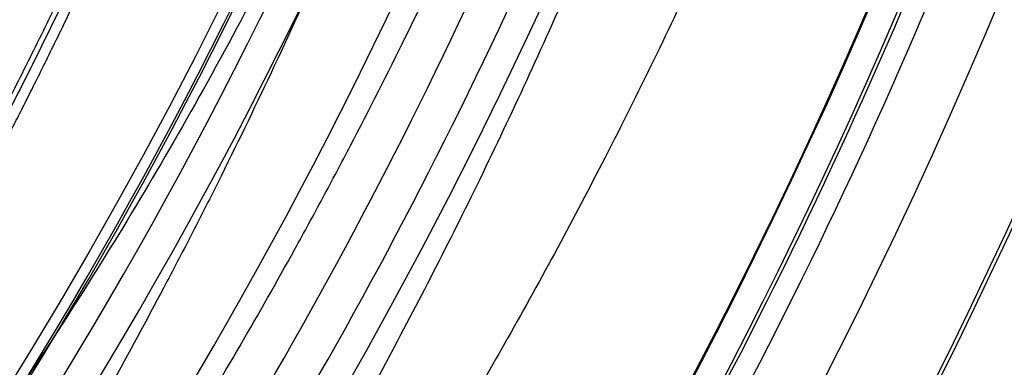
# Model space of a CAD drawing. Header units: millimetres. Extents: x 0 to 297, y 0 to 210.
# Tile 88 of 256: x 147.159 to 147.2409, y 92.8375 to 92.8664. Entities that reach past the tile are written whole.
import ezdxf

# ---------------------------------------------------------------- set-up
doc = ezdxf.new("R2010")
doc.units = ezdxf.units.MM
doc.header["$LTSCALE"] = 16.335
doc.layers.get('0').update_dxf_attribs({"linetype": 'CONTINUOUS'})
for name, color, linetype in [('01_GLOBAL', 7, 'CONTINUOUS'), ('INTFCLR_1', 7, 'CONTINUOUS'), ('INTFCLR_144815', 7, 'CONTINUOUS')]:
    doc.layers.add(name, color=color, linetype=linetype)

msp = doc.modelspace()

# ---------------------------------------------------------------- linework, layer by layer
at = {"color": 7, "linetype": 'Continuous'}
msp.add_circle((147.7028034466, 92.1254639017), 2.28, dxfattribs=at)
at = {"color": 9, "linetype": 'Continuous'}
msp.add_arc((147.7028034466, 92.1254639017), 2.2507792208, 92.9674534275, 177.0325465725, dxfattribs=at)
at = {"layer": '01_GLOBAL', "color": 7, "linetype": 'Continuous'}
msp.add_circle((147.7028034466, 92.1254639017), 2.31, dxfattribs=at)
at = {"layer": 'INTFCLR_1', "color": 6, "linetype": 'Continuous'}
for radius in [0.3620710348, 0.3440948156]:
    msp.add_arc((146.8326356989, 93.03763164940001), radius, 270, 90.00000002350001, dxfattribs=at)
for points, knots in [([(147.0687421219, 93.29563164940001), (147.0680098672, 93.29563164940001), (147.0693330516, 93.2931111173), (147.0704693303, 93.29172068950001), (147.0723263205, 93.28928078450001), (147.0746177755, 93.2865210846), (147.0775470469, 93.28299903), (147.080971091, 93.27890891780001), (147.0846437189, 93.27446035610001), (147.0882701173, 93.26998999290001), (147.0916458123, 93.2657319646), (147.0947448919, 93.2617356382), (147.0975630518, 93.2580185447), (147.100110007, 93.25458663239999), (147.1024035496, 93.25143207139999), (147.1044661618, 93.24854131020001), (147.1063189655, 93.24589767), (147.1079764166, 93.2434940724), (147.109457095, 93.2413147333), (147.1107791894, 93.2393416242), (147.1119635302, 93.23755181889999), (147.1130167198, 93.235942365), (147.1139517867, 93.2344985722), (147.1147816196, 93.2332054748), (147.1157213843, 93.2317287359), (147.1167390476, 93.23011252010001), (147.1179255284, 93.2282043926), (147.1189332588, 93.2265622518), (147.1198501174, 93.2250516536), (147.1206424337, 93.2237350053), (147.1215180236, 93.2222660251), (147.1224842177, 93.22062728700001), (147.1235503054, 93.2187965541), (147.1247223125, 93.21675634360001), (147.1260120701, 93.2144766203), (147.1274302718, 93.21192636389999), (147.1289898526, 93.20906621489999), (147.1307073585, 93.2058462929), (147.1325944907, 93.2022184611), (147.1346618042, 93.1981270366), (147.1369222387, 93.1935038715), (147.1393944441, 93.1882537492), (147.1420944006, 93.1822619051), (147.1450364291, 93.1753818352), (147.1482313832, 93.1674373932), (147.1516877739, 93.1581768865), (147.1553587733, 93.14738762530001), (147.1590017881, 93.1353669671), (147.1623609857, 93.1226214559), (147.1652568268, 93.10972884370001), (147.1676651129, 93.0968010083), (147.1695853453, 93.0838891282), (147.1710275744, 93.0709911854), (147.1719965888, 93.05813761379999), (147.1725011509, 93.0453158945), (147.1725469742, 93.0325462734), (147.1721391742, 93.0198169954), (147.171280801, 93.0071297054), (147.1699742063, 92.99449457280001), (147.1682169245, 92.9818861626), (147.1660086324, 92.9693213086), (147.1633383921, 92.9567727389), (147.1602041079, 92.94425636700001), (147.1566465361, 92.9319458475), (147.1528751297, 92.9204393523), (147.1491593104, 92.9102243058), (147.1457087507, 92.9015000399), (147.1425365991, 92.8940034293), (147.1396288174, 92.8875126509), (147.136972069, 92.8818585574), (147.1345472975, 92.8769025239), (147.1323371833, 92.8725413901), (147.130325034, 92.8686912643), (147.1284994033, 92.8652891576), (147.1268466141, 92.8622800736), (147.1253496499, 92.85960988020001), (147.1239936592, 92.85723391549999), (147.1227647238, 92.8551144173), (147.1216541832, 92.85322630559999), (147.1206539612, 92.8515468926), (147.1197533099, 92.8500510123), (147.1189386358, 92.8487109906), (147.1179864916, 92.8471584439), (147.1170567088, 92.8456599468), (147.1160957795, 92.84412860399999), (147.1152647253, 92.8428151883), (147.1143298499, 92.84135168), (147.1132770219, 92.8397205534), (147.1120898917, 92.837902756), (147.1107550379, 92.8358842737), (147.109257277, 92.8336513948), (147.107577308, 92.8311858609), (147.1056960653, 92.8284703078), (147.1035922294, 92.82548916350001), (147.1012492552, 92.8222342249), (147.0986446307, 92.81869165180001), (147.095755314, 92.8148491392), (147.0925736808, 92.81071697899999), (147.0890986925, 92.8063077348), (147.0853575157, 92.80167437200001), (147.0815402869, 92.7970384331), (147.0779667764, 92.7927652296), (147.0748968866, 92.789078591), (147.0724998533, 92.7861981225), (147.070552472, 92.7836530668), (147.0693788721, 92.7822194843), (147.0679949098, 92.7796316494), (147.0687421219, 92.7796316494)], [0, 0, 0, 0, 0.003860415, 0.007501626, 0.0124785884, 0.0188917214, 0.0268498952, 0.0364677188, 0.0470694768, 0.0572444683, 0.0668187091, 0.0757144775, 0.083905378, 0.09140992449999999, 0.0982451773, 0.1044667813, 0.1101313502, 0.1152642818, 0.1198589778, 0.1240215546, 0.1277856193, 0.1311734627, 0.1341617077, 0.1368541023, 0.1392736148, 0.1433897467, 0.1469230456, 0.1511192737, 0.1535471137, 0.1562389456, 0.1592204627, 0.1625628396, 0.1662680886, 0.1703891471, 0.174967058, 0.1800766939, 0.1857729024, 0.1921414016, 0.1993155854, 0.2073311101, 0.2163077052, 0.2264451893, 0.2379233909, 0.250953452, 0.2658909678, 0.283062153, 0.3030578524, 0.3259639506, 0.3492662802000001, 0.3725305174, 0.3956109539, 0.4185782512, 0.4413347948, 0.4640172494, 0.4865192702, 0.508968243, 0.531324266, 0.5536477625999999, 0.5759939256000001, 0.5982772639, 0.620747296, 0.6432362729, 0.6658996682, 0.68875599, 0.7107777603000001, 0.7297237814, 0.7460531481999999, 0.7602331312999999, 0.7726347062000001, 0.7835467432, 0.793166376, 0.8017211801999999, 0.8093215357, 0.8160683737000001, 0.8220758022, 0.8274205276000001, 0.8322066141, 0.8364980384, 0.8403367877, 0.8437547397, 0.8468031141, 0.8495420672, 0.8520223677, 0.8564046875, 0.8588391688, 0.8615533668, 0.8645986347, 0.8679945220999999, 0.8717882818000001, 0.8760445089, 0.8807522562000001, 0.8859628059, 0.8917731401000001, 0.898168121, 0.9051985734, 0.9129160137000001, 0.9213486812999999, 0.9305434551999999, 0.9404096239, 0.9509435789, 0.961943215, 0.9720502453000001, 0.980371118, 0.9870628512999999, 0.992271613, 0.9960607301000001, 1, 1, 1, 1]), ([(147.0687421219, 92.7796316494), (147.0695765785, 92.7796316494), (147.0710237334, 92.7806068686), (147.0732486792, 92.7819463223), (147.0757995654, 92.7837998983), (147.0789536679, 92.78621498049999), (147.0827092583, 92.7892984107), (147.0868482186, 92.7928925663), (147.0910477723, 92.79673500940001), (147.0950116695, 92.80053311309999), (147.0986438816, 92.80415209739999), (147.1019501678, 92.80756746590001), (147.1049461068, 92.8107620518), (147.107653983, 92.813732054), (147.1100921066, 92.81647650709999), (147.1122806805, 92.81899733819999), (147.1142479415, 92.8213114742), (147.1160099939, 92.82342388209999), (147.1175861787, 92.82534548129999), (147.1189934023, 92.8270878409), (147.1202530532, 92.828669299), (147.1213970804, 92.83012358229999), (147.1225240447, 92.83157239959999), (147.123724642, 92.8331346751), (147.1249992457, 92.8348159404), (147.1262604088, 92.83650316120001), (147.1274992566, 92.8381825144), (147.1287882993, 92.8399539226), (147.1302152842, 92.8419444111), (147.131810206, 92.84420661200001), (147.1335924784, 92.846783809), (147.1355808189, 92.8497229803), (147.1377917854, 92.8530728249), (147.140242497, 92.8568933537), (147.1429592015, 92.861268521), (147.1459674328, 92.8662949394), (147.1492907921, 92.8720905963), (147.1529541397, 92.8788115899), (147.1569786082, 92.8866408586), (147.1613909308, 92.895852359), (147.1661049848, 92.9065772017), (147.1708180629, 92.91847841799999), (147.1752249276, 92.93102624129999), (147.1791389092, 92.9437452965), (147.1825261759, 92.9565113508), (147.1853979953, 92.9693107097), (147.1877529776, 92.9820756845), (147.1896101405, 92.9948409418), (147.1909735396, 93.00755209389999), (147.1918561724, 93.02022938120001), (147.1922659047, 93.0328602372), (147.1922092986, 93.0454468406), (147.1916906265, 93.0579966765), (147.1907127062, 93.07050178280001), (147.1892753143, 93.0829675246), (147.187377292, 93.0953920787), (147.1850186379, 93.1077564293), (147.1821898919, 93.1200882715), (147.1788863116, 93.1323721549), (147.1750915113, 93.1446222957), (147.1708160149, 93.1567764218), (147.1662306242, 93.1683760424), (147.1616300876, 93.17888244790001), (147.1573218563, 93.1879248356), (147.1533932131, 93.19561622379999), (147.1498208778, 93.2022183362), (147.1465812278, 93.20791453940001), (147.1436479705, 93.2128584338), (147.140997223, 93.2171670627), (147.1386015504, 93.22093898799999), (147.1364409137, 93.22424590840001), (147.1344943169, 93.2271532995), (147.1327470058, 93.229707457), (147.1311776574, 93.2319576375), (147.1297748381, 93.23393568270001), (147.1285161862, 93.23568453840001), (147.1273854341, 93.237235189), (147.1263043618, 93.2387000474), (147.1251805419, 93.2402055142), (147.1239422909, 93.24184332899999), (147.1226668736, 93.2435068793), (147.1213873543, 93.2451529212), (147.120091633, 93.2467985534), (147.1186694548, 93.2485796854), (147.1170808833, 93.2505381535), (147.1153015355, 93.25269419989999), (147.1133143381, 93.2550569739), (147.1110956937, 93.2576388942), (147.1086258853, 93.2604465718), (147.1058792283, 93.263488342), (147.1028357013, 93.2667628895), (147.099478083, 93.27026211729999), (147.0957850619, 93.2739726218), (147.0917574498, 93.27786179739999), (147.0874623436, 93.28182281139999), (147.0831967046, 93.28555323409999), (147.0792915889, 93.2887810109), (147.0760051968, 93.2913109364), (147.073359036, 93.29324438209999), (147.0710713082, 93.29462673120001), (147.0695920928, 93.29563164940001), (147.0687421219, 93.29563164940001)], [0, 0, 0, 0, 0.0042187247, 0.0081401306, 0.0133978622, 0.0200459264, 0.0282638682, 0.0379443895, 0.0477615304, 0.05703690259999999, 0.0656973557, 0.0736821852, 0.0810680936, 0.0878383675, 0.0940009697, 0.0996271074, 0.1047154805, 0.1093563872, 0.1135342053, 0.1172803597, 0.1206792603, 0.1237557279, 0.1266349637, 0.1299589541, 0.1337168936, 0.1373013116, 0.1406085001, 0.1442672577, 0.148377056, 0.1529904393, 0.1582606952, 0.164218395, 0.1709303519, 0.1785521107, 0.1871652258, 0.1969659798, 0.2081658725, 0.2209392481, 0.2356613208, 0.2526660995, 0.2725685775, 0.2948769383, 0.3173640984, 0.3397873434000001, 0.3621386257, 0.3841211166, 0.4060891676, 0.4277469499, 0.4493218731, 0.470705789, 0.4919793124, 0.5131981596, 0.5343255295, 0.5554668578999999, 0.5765984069, 0.5977513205, 0.6189954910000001, 0.6402209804, 0.6617015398, 0.6832900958, 0.7050415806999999, 0.7268239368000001, 0.7463339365, 0.7630160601, 0.7774553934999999, 0.7899931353, 0.8009638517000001, 0.8105830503, 0.8190545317, 0.8265380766, 0.8331730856, 0.8390248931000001, 0.8442268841, 0.8488182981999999, 0.8528943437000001, 0.8564866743, 0.8597116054, 0.8625968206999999, 0.8656908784, 0.8692094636, 0.8729771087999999, 0.8762884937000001, 0.879749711, 0.8835661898, 0.8878115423, 0.8924986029, 0.8976989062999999, 0.9034198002, 0.9097088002, 0.9166034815, 0.9241390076, 0.9323094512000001, 0.9411199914, 0.9506041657, 0.9606137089, 0.9706541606, 0.9792553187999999, 0.9862062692, 0.9916647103, 0.9957028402, 1, 1, 1, 1])]:
    msp.add_open_spline(points, degree=3, knots=knots, dxfattribs=at)
at = {"layer": 'INTFCLR_1', "color": 9, "linetype": 'Continuous'}
for points, knots in [([(147.0432510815, 92.7796316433), (147.0431330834, 92.7796316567), (147.0428441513, 92.77968862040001), (147.0428590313, 92.7802080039), (147.043168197, 92.78074236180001), (147.0437027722, 92.7815366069), (147.0445175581, 92.7825251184), (147.046088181, 92.7843056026), (147.0479460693, 92.786252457), (147.0500136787, 92.7883830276), (147.0523867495, 92.79080681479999), (147.0572874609, 92.7957986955), (147.0632966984, 92.8020416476), (147.0688203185, 92.8080382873), (147.0718101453, 92.8113712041), (147.0735816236, 92.81337496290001), (147.0782783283, 92.8187413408), (147.0864250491, 92.8285190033), (147.0977271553, 92.8435162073), (147.106950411, 92.8572622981), (147.1127640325, 92.86681826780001), (147.1154623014, 92.871453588), (147.1172776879, 92.87462997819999), (147.1222795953, 92.88363180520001), (147.1300362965, 92.8990567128), (147.1375818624, 92.91703545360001), (147.1423047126, 92.93022711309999), (147.1445398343, 92.9370600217), (147.1457809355, 92.941042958), (147.1488392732, 92.9511954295), (147.1533458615, 92.9688880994), (147.157034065, 92.99020578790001), (147.1586182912, 93.0043449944), (147.159192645, 93.0109841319), (147.1595326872, 93.0154446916), (147.1602764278, 93.0276675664), (147.1604760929, 93.0476640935), (147.1590577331, 93.0675881), (147.157582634, 93.0796680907), (147.1569796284, 93.0840538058), (147.1560162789, 93.0905724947), (147.1536199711, 93.10439313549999), (147.1487661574, 93.12508522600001), (147.1436711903, 93.1411717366), (147.1408661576, 93.1489990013)], [0, 0, 0, 0, 0.0008731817, 0.001718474, 0.0032338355, 0.0055641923, 0.008732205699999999, 0.0127298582, 0.0231213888, 0.0286463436, 0.0346993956, 0.04822263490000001, 0.0804125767, 0.0988155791, 0.1085508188, 0.1135449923, 0.1186070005, 0.1613231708, 0.2076862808, 0.2575123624, 0.2837454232, 0.2904461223, 0.2972015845, 0.3108183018, 0.3666504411, 0.4248609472, 0.4549769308, 0.4703146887, 0.4780576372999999, 0.4858477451, 0.5487776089, 0.6130123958, 0.6457680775, 0.6540347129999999, 0.6623246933, 0.6788711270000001, 0.74464742, 0.8101273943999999, 0.8265053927, 0.8346996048, 0.8428861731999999, 0.8752668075, 0.9384714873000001, 1, 1, 1, 1]), ([(147.1602071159, 92.92629006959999), (147.1573959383, 92.918807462), (147.1513353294, 92.90435984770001), (147.1425342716, 92.8870880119), (147.1363700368, 92.87644944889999), (147.1334825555, 92.8717095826), (147.1315628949, 92.86861924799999), (147.1263605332, 92.860480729), (147.1176083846, 92.8479676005), (147.1053924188, 92.83269961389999), (147.0949921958, 92.82121808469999), (147.0876965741, 92.81385489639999), (147.0836469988, 92.80994239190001), (147.0779933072, 92.80463400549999), (147.0715340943, 92.7989617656), (147.0643214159, 92.79314721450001), (147.0594957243, 92.7894714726), (147.0557195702, 92.7867597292), (147.0529460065, 92.7848729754), (147.049824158, 92.7828152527), (147.0467200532, 92.781041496), (147.0439979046, 92.7796315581), (147.0432510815, 92.7796316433)], [0, 0, 0, 0, 0.1254392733, 0.2455954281, 0.3039386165, 0.3183545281, 0.3326935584, 0.3610298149, 0.4699340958, 0.5721292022, 0.6676979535, 0.7128867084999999, 0.7347758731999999, 0.7560605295, 0.8345894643, 0.86959304, 0.9014329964, 0.9297831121, 0.9425142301, 0.954114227, 0.9882800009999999, 1, 1, 1, 1])]:
    msp.add_open_spline(points, degree=3, knots=knots, dxfattribs=at)
at = {"layer": 'INTFCLR_144815', "color": 6, "linetype": 'Continuous'}
for radius in [0.3828680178, 0.364857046]:
    msp.add_circle((146.8326356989, 93.03763164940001), radius, dxfattribs=at)
for centre, radius, start, end in [((146.8326356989, 93.03763164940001), 0.5278075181, 313.9937911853, 154.5150993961), ((146.8326356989, 93.03763164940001), 0.49294334, 282.2440355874, 71.2863570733), ((146.8326356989, 93.03763164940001), 0.3889523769, 308.490992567, 51.50900743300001), ((146.8326356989, 93.03763164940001), 0.4069633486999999, 316.9838592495, 43.0161407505), ((146.8326356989, 93.03763164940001), 0.3840109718, 313.9992414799, 46.00075850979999), ((146.8326356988, 93.03763164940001), 0.4319145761, 329.9999999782, 359.9999999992), ((146.8326356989, 93.03763164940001), 0.4320000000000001, 329.9999999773, 360), ((146.8326356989, 93.03763164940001), 0.45, 330.0000000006, 360), ((146.8326356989, 93.03763164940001), 0.4503100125, 330.0000000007, 360), ((146.8326356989, 93.03763164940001), 0.4013823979, 324.681947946, 338.3180519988), ((146.8326356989, 93.03763164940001), 0.4695339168, 324.5878227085, 338.4121772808)]:
    msp.add_arc(centre, radius, start, end, dxfattribs=at)
at = {"layer": 'INTFCLR_144815', "color": 9, "linetype": 'Continuous'}
for centre, radius, start, end in [((146.8326356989, 93.03763164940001), 0.4896672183, 292.4997540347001, 54.0964566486), ((146.8326378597, 93.037632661), 0.4417306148, 292.4997540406, 54.09645665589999), ((146.8326511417, 93.03763533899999), 0.434262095, 311.2505121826, 48.7494878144), ((146.8326356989, 93.03763164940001), 0.3958087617, 314.0862202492, 45.9137797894), ((146.8326356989, 93.03763164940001), 0.3863437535, 313.8592910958, 46.1407088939), ((146.8326356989, 93.03763164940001), 0.3838160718, 314.0319604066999, 45.9680396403), ((146.8326356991, 93.0376316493), 0.4046091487, 324.8280604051, 338.1719396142), ((146.8326356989, 93.03763164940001), 0.434568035, 324.835904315, 338.1640956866), ((146.832635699, 93.03763164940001), 0.4363482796, 324.8324936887, 338.1675063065), ((146.8326356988, 93.03763164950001), 0.4663071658, 324.7244769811, 338.2755229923)]:
    msp.add_arc(centre, radius, start, end, dxfattribs=at)
at = {"layer": 'INTFCLR_144815', "color": 6, "linetype": 'Continuous'}
for points, knots in [([(147.1000017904, 92.7706317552), (147.099727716, 92.7706367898), (147.0997250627, 92.7716931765), (147.1002170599, 92.7722851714), (147.1006721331, 92.7731087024), (147.1011651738, 92.77384567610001), (147.1017516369, 92.7747055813), (147.1024417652, 92.7756704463), (147.1032341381, 92.776750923), (147.1041312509, 92.7779487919), (147.1051340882, 92.7792688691), (147.1062444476, 92.78071599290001), (147.1074648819, 92.7822968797), (147.1087976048, 92.7840181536), (147.1102428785, 92.785884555), (147.1117982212, 92.78789788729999), (147.1134596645, 92.79005859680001), (147.1152251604, 92.79237013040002), (147.1170968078, 92.79484195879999), (147.11907733, 92.797485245), (147.1211639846, 92.8003047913), (147.1233499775, 92.8033005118), (147.1256270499, 92.80647066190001), (147.1279885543, 92.8098160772), (147.1304260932, 92.8133353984), (147.1329303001, 92.81702596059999), (147.1354909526, 92.8208837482), (147.1380971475, 92.8249034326), (147.1407375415, 92.8290785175), (147.1434005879, 92.83340150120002), (147.1460747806, 92.83786408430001), (147.1487488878, 92.8424574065), (147.1514121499, 92.8471722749), (147.1540544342, 92.8519993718), (147.1566663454, 92.856929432), (147.1592392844, 92.8619533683), (147.1617654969, 92.8670624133), (147.1642380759, 92.8722482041), (147.1666509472, 92.8775028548), (147.168998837, 92.8828190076), (147.1712772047, 92.8881898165), (147.1734821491, 92.89360886), (147.1756107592, 92.89907116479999), (147.1776563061, 92.90456069), (147.179616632, 92.91007104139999), (147.1814926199, 92.91560357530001), (147.1832864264, 92.9211651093), (147.1849983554, 92.9267575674), (147.1866261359, 92.93237403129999), (147.1881687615, 92.93801125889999), (147.1896244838, 92.9436621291), (147.1909923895, 92.9493212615), (147.1922727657, 92.95498763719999), (147.1934660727, 92.96066109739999), (147.1945727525, 92.96634163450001), (147.1955930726, 92.9720286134), (147.1965271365, 92.9777204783), (147.1973750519, 92.98341533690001), (147.1981370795, 92.9891120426), (147.1988135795, 92.99481027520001), (147.1994048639, 93.0005096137), (147.1999112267, 93.00620974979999), (147.2003329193, 93.0119102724), (147.2006701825, 93.01761113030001), (147.2009232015, 93.0233121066), (147.2010921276, 93.0290132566), (147.2011770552, 93.0347144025), (147.2011780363, 93.0404156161), (147.2010950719, 93.0461167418), (147.2009281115, 93.0518178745), (147.2006770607, 93.05751885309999), (147.2003417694, 93.0632197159), (147.1999220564, 93.0689202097), (147.1994176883, 93.074620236), (147.198828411, 93.080319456), (147.1981539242, 93.0860176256), (147.1973939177, 93.0917142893), (147.1965480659, 93.09740890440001), (147.1956160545, 93.10310072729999), (147.1945975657, 93.1087889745), (147.1934922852, 93.1144727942), (147.1923000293, 93.1201506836), (147.1910207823, 93.12582057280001), (147.1896545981, 93.131480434), (147.1882014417, 93.1371288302), (147.1866611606, 93.1427648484), (147.1850338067, 93.14838687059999), (147.1833198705, 93.1539920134), (147.1815202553, 93.1595765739), (147.1796361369, 93.1651366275), (147.1776688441, 93.17066839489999), (147.1756200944, 93.17616762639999), (147.1734920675, 93.1816295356), (147.1712874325, 93.1870488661), (147.1690094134, 93.1924198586), (147.1666618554, 93.1977362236), (147.1642492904, 93.2029911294), (147.1617769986, 93.20817719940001), (147.1592510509, 93.21328655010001), (147.1566783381, 93.2183108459), (147.1540666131, 93.2232413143), (147.1514244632, 93.2280688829), (147.1487612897, 93.23278426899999), (147.1460872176, 93.23737816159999), (147.1434130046, 93.2418413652), (147.1407498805, 93.2461650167), (147.1381093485, 93.2503408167), (147.1355029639, 93.2543612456), (147.1329420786, 93.2582197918), (147.1304375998, 93.2619111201), (147.1279997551, 93.265431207), (147.125637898, 93.26877740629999), (147.1233603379, 93.27194848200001), (147.1211742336, 93.2749445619), (147.1190855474, 93.2777670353), (147.1170990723, 93.2804183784), (147.1152184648, 93.2829020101), (147.1134463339, 93.2852221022), (147.1117843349, 93.2873834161), (147.1102333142, 93.2893910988), (147.1087934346, 93.2912505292), (147.1074642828, 93.2929671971), (147.1062450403, 93.2945465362), (147.1051345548, 93.29599381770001), (147.1041315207, 93.2973141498), (147.1032343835, 93.29851204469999), (147.1024419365, 93.2995926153), (147.1017517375, 93.30055757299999), (147.1011652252, 93.30141754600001), (147.1006721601, 93.3021545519), (147.1002170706, 93.3029781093), (147.0997250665, 93.30357011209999), (147.0997277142, 93.304626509), (147.1000017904, 93.30463154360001)], [0, 0, 0, 0, 0.0014101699, 0.0032891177, 0.0045779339, 0.0061083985, 0.0078869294, 0.009919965, 0.0122145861, 0.0147783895, 0.0176190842, 0.0207426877, 0.0241618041, 0.0278931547, 0.0319414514, 0.0363053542, 0.040981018, 0.0459630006, 0.0512683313, 0.0569309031, 0.0629543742, 0.0693130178, 0.0760084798, 0.08303351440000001, 0.0903785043, 0.09803123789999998, 0.105976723, 0.1141977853, 0.122675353, 0.1313888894, 0.140317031, 0.1494380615, 0.1587304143, 0.1681731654, 0.1777462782, 0.187430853, 0.1972092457, 0.2070653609, 0.2169845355, 0.2269535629, 0.2369608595, 0.2469959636, 0.2570491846, 0.2671179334, 0.2771316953, 0.2871355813, 0.2971697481, 0.3071923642, 0.3172217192, 0.3272506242, 0.3372572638, 0.3472396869, 0.357200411, 0.3671408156, 0.3770633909, 0.3869713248, 0.3968625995, 0.4067348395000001, 0.4165894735, 0.4264283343, 0.4362532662, 0.4460650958, 0.4558661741, 0.4656577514, 0.4754424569, 0.4852217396, 0.4949982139, 0.504773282, 0.5145496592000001, 0.5243287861, 0.5341133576, 0.5439047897, 0.5537055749, 0.5635169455, 0.5733411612, 0.5831795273, 0.5930338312, 0.6029053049, 0.6127948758, 0.6227033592, 0.6326318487, 0.6425809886, 0.652548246, 0.6625317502, 0.6725323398, 0.682550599, 0.6925874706, 0.7026400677, 0.7127021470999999, 0.7227700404, 0.7328393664, 0.7429043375, 0.7529583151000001, 0.7629934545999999, 0.7730007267, 0.7829699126, 0.7928892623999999, 0.8027455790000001, 0.8125242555, 0.8222091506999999, 0.8317827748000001, 0.8412261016, 0.8505191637, 0.8596410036, 0.8685700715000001, 0.8772846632, 0.8857633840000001, 0.8939857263, 0.9019325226, 0.9095865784, 0.9169329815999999, 0.9239594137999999, 0.9306564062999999, 0.9370174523, 0.9430388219, 0.9487194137, 0.9540603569, 0.95906494, 0.9637380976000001, 0.9680861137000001, 0.9721162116, 0.9758363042, 0.9792548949, 0.9823802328, 0.9852207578, 0.987784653, 0.9900795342, 0.9921128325, 0.9938914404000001, 0.9954219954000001, 0.9967108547, 0.9985898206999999, 1, 1, 1, 1]), ([(147.108707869, 93.29563164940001), (147.1084310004, 93.29563164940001), (147.1084189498, 93.2945661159), (147.1088854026, 93.2939562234), (147.1093179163, 93.293115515), (147.1097871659, 93.29236199), (147.1103458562, 93.291483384), (147.1110035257, 93.2904976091), (147.1117585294, 93.28939440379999), (147.1126129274, 93.28817225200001), (147.1135675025, 93.28682643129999), (147.1146233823, 93.2853527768), (147.1157813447, 93.28374669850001), (147.1170420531, 93.2820034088), (147.1184057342, 93.2801181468), (147.1198723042, 93.27808602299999), (147.1214410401, 93.2759024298), (147.1231107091, 93.27356285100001), (147.1248792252, 93.271063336), (147.1267437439, 93.26840038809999), (147.128700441, 93.2655713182), (147.130744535, 93.2625742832), (147.1328701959, 93.25940851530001), (147.135070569, 93.2560744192), (147.1373378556, 93.252573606), (147.1396633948, 93.248908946), (147.1420378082, 93.24508453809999), (147.1444511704, 93.2411056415), (147.1468932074, 93.23697855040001), (147.1493534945, 93.2327104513), (147.1518216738, 93.2283092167), (147.1542876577, 93.2237831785), (147.1567417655, 93.21914097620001), (147.1591748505, 93.2143913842), (147.161578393, 93.2095431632), (147.1639445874, 93.2046048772), (147.1662663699, 93.1995847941), (147.1685374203, 93.19449081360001), (147.1707521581, 93.18933038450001), (147.1729057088, 93.1841104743), (147.1749938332, 93.17883761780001), (147.1770129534, 93.1735177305), (147.1789599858, 93.168156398), (147.1808324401, 93.1627584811), (147.1826281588, 93.1573287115), (147.184345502, 93.1518710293), (147.1859830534, 93.1463893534), (147.1875398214, 93.14088681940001), (147.1890149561, 93.135366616), (147.1904079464, 93.12983117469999), (147.1917183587, 93.12428304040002), (147.1929460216, 93.1187240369), (147.194090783, 93.1131561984), (147.1951526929, 93.1075808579), (147.1961317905, 93.10199958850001), (147.1970282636, 93.0964132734), (147.1978422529, 93.09082314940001), (147.198574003, 93.08522979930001), (147.1992237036, 93.0796341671), (147.1997916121, 93.0740365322), (147.2002779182, 93.06843761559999), (147.2006828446, 93.06283752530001), (147.201006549, 93.0572368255), (147.2012491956, 93.0516354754), (147.2014108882, 93.0460339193), (147.2014917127, 93.0404320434), (147.2014917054, 93.0348302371), (147.2014108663, 93.0292283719), (147.2012491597, 93.0236268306), (147.2010065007, 93.0180255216), (147.2006827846, 93.01242485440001), (147.20027785, 93.0068248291), (147.1997915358, 93.0012259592), (147.1992236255, 92.9956284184), (147.1985739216, 92.9900328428), (147.1978421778, 92.98443960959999), (147.197028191, 92.9788495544), (147.1961317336, 92.9732633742), (147.1951526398, 92.96768215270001), (147.1940907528, 92.96210695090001), (147.1929459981, 92.956539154), (147.1917183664, 92.95098029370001), (147.1904079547, 92.9454321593), (147.1890149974, 92.9398968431), (147.1875398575, 92.93437661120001), (147.1859831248, 92.9288741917), (147.1843455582, 92.9233924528), (147.1826282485, 92.91793486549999), (147.1808325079, 92.91250501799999), (147.178960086, 92.9071071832), (147.1770130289, 92.9017457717), (147.1749939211, 92.8964259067), (147.1729057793, 92.8911529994), (147.1707522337, 92.8859330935), (147.1685374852, 92.8807726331), (147.1662664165, 92.87567860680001), (147.1639446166, 92.8706584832), (147.1615784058, 92.8657201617), (147.1591748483, 92.86087191), (147.1567417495, 92.8561222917), (147.1542876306, 92.85148006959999), (147.1518216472, 92.8469540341), (147.1493534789, 92.84255282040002), (147.1468932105, 92.8382847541), (147.1444511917, 92.8341576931), (147.1420378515, 92.8301788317), (147.1396634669, 92.8263544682), (147.1373379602, 92.82268985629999), (147.1350707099, 92.8191890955), (147.1328703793, 92.81585505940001), (147.1307447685, 92.81268936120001), (147.1287007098, 92.80969237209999), (147.12674404, 92.8068633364), (147.1248795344, 92.8042004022), (147.1231110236, 92.80170089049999), (147.1214413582, 92.7993613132), (147.1198726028, 92.79717769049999), (147.1184060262, 92.79514555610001), (147.117042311, 92.7932602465), (147.1157815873, 92.79151693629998), (147.114623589, 92.78991080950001), (147.11356769, 92.78843713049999), (147.1126130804, 92.787091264), (147.11175866, 92.7858690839), (147.1110036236, 92.7847658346), (147.1103459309, 92.78378002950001), (147.1097872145, 92.7829013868), (147.1093179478, 92.78214783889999), (147.1088854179, 92.7813071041), (147.1084189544, 92.7806972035), (147.1084309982, 92.7796316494), (147.108707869, 92.7796316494)], [0, 0, 0, 0, 0.0014861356, 0.0034579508, 0.0048068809, 0.0064063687, 0.0082626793, 0.0103820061, 0.0127711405, 0.0154368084, 0.0183865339, 0.0216275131, 0.0251677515, 0.0290144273, 0.0331753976, 0.0376570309, 0.0424661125, 0.0476073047, 0.0530850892, 0.0589012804, 0.0650564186, 0.0715486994, 0.07837362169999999, 0.08552418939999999, 0.0929907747, 0.1007612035, 0.1088208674, 0.1171531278, 0.1257396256, 0.1345607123, 0.143595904, 0.152824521, 0.1622261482, 0.171780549, 0.1814683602, 0.1912713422, 0.2011724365, 0.211155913, 0.2212074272, 0.2313141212, 0.2414644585, 0.2516478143, 0.2618559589, 0.2720801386, 0.2823146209, 0.2925525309, 0.302790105, 0.3130221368, 0.3232464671, 0.333459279, 0.3436597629, 0.3538452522, 0.3640159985, 0.3741700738, 0.3843086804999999, 0.3944307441, 0.4045380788, 0.4146299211, 0.4247087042, 0.434774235, 0.4448292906, 0.4548738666, 0.4649110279, 0.4749410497, 0.4849671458, 0.4949897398, 0.505012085, 0.515034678, 0.5250607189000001, 0.5350907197, 0.5451277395, 0.5551723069, 0.5652271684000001, 0.5752926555, 0.5853711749, 0.5954630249, 0.6055699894, 0.6156920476, 0.6258303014, 0.6359844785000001, 0.6461547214, 0.6563403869, 0.666540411, 0.676753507, 0.6869773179, 0.6972097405, 0.7074468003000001, 0.7176851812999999, 0.7279191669, 0.7381438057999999, 0.7483515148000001, 0.7585352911, 0.7686855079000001, 0.7787921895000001, 0.7888438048, 0.7988273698, 0.8087285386, 0.8185315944, 0.8282194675, 0.8377739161, 0.8471755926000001, 0.8564042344, 0.8654393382, 0.8742603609, 0.8828468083, 0.8911789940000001, 0.8992385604, 0.907008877, 0.9144753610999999, 0.9216258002, 0.9284505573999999, 0.9349426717, 0.941097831, 0.9469139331, 0.9523916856, 0.9575329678, 0.9623419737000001, 0.9668237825, 0.9709847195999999, 0.9748315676, 0.978371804, 0.9816129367, 0.9845626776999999, 0.9872284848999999, 0.9896176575, 0.9917371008, 0.9935934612, 0.9951930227, 0.9965419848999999, 0.9985138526, 1, 1, 1, 1]), ([(147.1774737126, 93.03763164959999), (147.1774737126, 93.03408945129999), (147.1773695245, 93.02700115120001), (147.1769005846, 93.01637046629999), (147.1761179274, 93.0057395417), (147.1750192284, 92.99510919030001), (147.1736022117, 92.98448113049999), (147.1718643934, 92.9738585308), (147.1698022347, 92.9632462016), (147.1674128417, 92.9526511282), (147.1646953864, 92.9420828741), (147.161647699, 92.9315557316), (147.1582727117, 92.92108641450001), (147.1545735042, 92.9106967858), (147.1505601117, 92.9004145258), (147.1462460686, 92.8902726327), (147.1416542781, 92.8803122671), (147.1368163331, 92.87058151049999), (147.1317748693, 92.8611374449), (147.1265856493, 92.85204255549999), (147.1213166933, 92.8433636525), (147.1160474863, 92.83516870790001), (147.1108644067, 92.8275202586), (147.1058552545, 92.8204697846), (147.1011012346, 92.8140519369), (147.0966707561, 92.8082803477), (147.0926151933, 92.80315041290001), (147.0889666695, 92.79864073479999), (147.0857447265, 92.7947177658), (147.0829483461, 92.79133955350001), (147.0805785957, 92.7884737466), (147.0786107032, 92.7860480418), (147.0770645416, 92.78412398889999), (147.075840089, 92.7824105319), (147.0750404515, 92.7814119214), (147.0742890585, 92.7796316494), (147.0748011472, 92.7796316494)], [0, 0, 0, 0, 0.0374136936, 0.0748639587, 0.1123780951, 0.1499879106, 0.1877264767, 0.2256114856, 0.2636616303, 0.3018965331, 0.3403130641, 0.3789003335, 0.4176356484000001, 0.4564792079, 0.4953691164, 0.5342020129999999, 0.5728718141, 0.611197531, 0.6489667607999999, 0.6859303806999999, 0.721782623, 0.7561939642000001, 0.788825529, 0.8193610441, 0.8475376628, 0.8731799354, 0.8962089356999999, 0.9166076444, 0.9344457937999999, 0.9498358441, 0.9629038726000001, 0.9737937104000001, 0.9826269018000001, 0.9895233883, 0.9945911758, 1, 1, 1, 1]), ([(147.091447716, 92.7706317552), (147.0911815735, 92.7706365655), (147.0911667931, 92.7716634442), (147.0916656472, 92.7722346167), (147.0921197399, 92.7730327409), (147.0926141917, 92.7737470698), (147.0932019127, 92.77458111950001), (147.0938940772, 92.77551732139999), (147.0946890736, 92.7765661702), (147.0955894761, 92.77772931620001), (147.0965963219, 92.77901153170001), (147.0977110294, 92.7804169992), (147.0989347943, 92.78195053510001), (147.1002689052, 92.78361741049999), (147.1017144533, 92.7854232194), (147.1032723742, 92.78737392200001), (147.1049431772, 92.7894755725), (147.1067270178, 92.79173444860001), (147.1086232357, 92.79415650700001), (147.1106300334, 92.7967469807), (147.1127439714, 92.7995096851), (147.114959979, 92.8024469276), (147.1172716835, 92.8055598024), (147.1196716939, 92.8088484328), (147.1221516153, 92.8123118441), (147.1247019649, 92.81594766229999), (147.1273122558, 92.8197520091), (147.1299712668, 92.823719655), (147.1326672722, 92.8278441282), (147.1353883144, 92.83211790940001), (147.1381224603, 92.8365326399), (147.1408580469, 92.84107935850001), (147.1435838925, 92.84574873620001), (147.1462894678, 92.8505312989), (147.1489650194, 92.85541762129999), (147.1516016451, 92.8603984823), (147.1541913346, 92.8654649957), (147.1567269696, 92.870608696), (147.1592023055, 92.8758216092), (147.1616119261, 92.88109628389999), (147.1639511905, 92.88642581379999), (147.1662161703, 92.89180383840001), (147.1684036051, 92.89722459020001), (147.1705107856, 92.90268275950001), (147.1725355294, 92.9081735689), (147.1744761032, 92.913692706), (147.1763311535, 92.9192362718), (147.1780996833, 92.9248008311), (147.1797809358, 92.93038317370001), (147.1813744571, 92.9359806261), (147.182879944, 92.9415906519), (147.1842973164, 92.9472112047), (147.1856265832, 92.9528403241), (147.186867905, 92.95847646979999), (147.1880214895, 92.9641181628), (147.1890876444, 92.9697643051), (147.1900666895, 92.9754138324), (147.190958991, 92.98106595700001), (147.1917649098, 92.98671993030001), (147.1924848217, 92.9923752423), (147.1931190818, 92.99803144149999), (147.193668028, 93.003688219), (147.1941319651, 93.00934531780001), (147.1945111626, 93.01500256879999), (147.1948058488, 93.020659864), (147.195016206, 93.0263171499), (147.1951423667, 93.0319744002), (147.1951703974, 93.03574606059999), (147.1951703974, 93.0376316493)], [0, 0, 0, 0, 0.0027272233, 0.00637693, 0.0088871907, 0.0118720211, 0.0153444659, 0.0193180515, 0.02380733, 0.0288260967, 0.0343890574, 0.0405101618, 0.0472051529, 0.05449051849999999, 0.0623846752, 0.0709044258, 0.0800682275, 0.08989261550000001, 0.1003941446, 0.1115838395, 0.1234656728, 0.1360350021, 0.1492811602, 0.1631910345, 0.1777467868, 0.1929237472, 0.2086919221, 0.2250163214, 0.241858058, 0.2591751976, 0.2769240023, 0.2950599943, 0.3135389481, 0.3323178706, 0.3513557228, 0.3706138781, 0.3900565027, 0.40965088, 0.4293672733, 0.4491790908, 0.4690627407, 0.4889974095, 0.5089649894, 0.5289504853, 0.5489397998, 0.5689220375, 0.5888883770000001, 0.6088300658, 0.6287418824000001, 0.6486179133, 0.6684555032, 0.6882511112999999, 0.7080041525, 0.7277129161, 0.7473782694, 0.7670001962, 0.7865808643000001, 0.8061213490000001, 0.8256243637, 0.8450923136, 0.8645285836, 0.8839363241, 0.9033192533, 0.9226811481, 0.9420259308, 0.9613578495, 0.9806810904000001, 1, 1, 1, 1]), ([(147.1151168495, 92.7857416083), (147.1143787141, 92.7857544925), (147.1156276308, 92.78820794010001), (147.116525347, 92.78970552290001), (147.1180474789, 92.79209975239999), (147.1198782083, 92.79481585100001), (147.1221966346, 92.7982043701), (147.1249401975, 92.8021836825), (147.1280292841, 92.80669849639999), (147.1312345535, 92.811450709), (147.1343198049, 92.81612276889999), (147.1371505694, 92.8204989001), (147.1397182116, 92.8245587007), (147.1420356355, 92.82830215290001), (147.1441247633, 92.83174413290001), (147.1459961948, 92.8348878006), (147.1476694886, 92.8377484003), (147.1491620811, 92.8403425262), (147.1505046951, 92.8427119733), (147.1518049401, 92.8450380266), (147.1531218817, 92.847428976), (147.1544355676, 92.8498529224), (147.1556509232, 92.85212982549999), (147.1567224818, 92.8541662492), (147.1576673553, 92.8559840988), (147.1585009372, 92.8576053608), (147.159275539, 92.8591271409), (147.1600549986, 92.86067461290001), (147.1609020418, 92.8623743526), (147.1618385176, 92.8642764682), (147.1628764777, 92.86641355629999), (147.1640270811, 92.8688201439), (147.1653010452, 92.87153282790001), (147.1667075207, 92.8745887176), (147.1682609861, 92.8780430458), (147.1699714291, 92.88195052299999), (147.1718524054, 92.8863813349), (147.1739221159, 92.8914316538), (147.1761976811, 92.89722079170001), (147.178691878, 92.90389265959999), (147.1814083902, 92.9116011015), (147.184351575, 92.9205773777), (147.1874453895, 92.9309000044), (147.1904830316, 92.94222177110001), (147.1932633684, 92.9540340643), (147.1956760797, 92.96592039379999), (147.1977142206, 92.9778460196), (147.1993786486, 92.989793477), (147.2006712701, 93.0017690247), (147.2015911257, 93.01373916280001), (147.2021405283, 93.025697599), (147.2022625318, 93.0336581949), (147.2022625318, 93.0376316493)], [0, 0, 0, 0, 0.0081673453, 0.0154284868, 0.025145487, 0.0374546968, 0.0524606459, 0.0702814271, 0.0910268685, 0.1129482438, 0.1337055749, 0.1529641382, 0.1706077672, 0.186847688, 0.2016713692, 0.2151515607, 0.2273221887, 0.2383348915, 0.2482619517, 0.2574513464, 0.2678158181, 0.2784602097, 0.2879526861, 0.2963692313, 0.3039179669, 0.3106181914, 0.316537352, 0.3228091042, 0.3297871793, 0.3375473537, 0.3462645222, 0.3560710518, 0.3670580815, 0.3794198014, 0.3932872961, 0.4089598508, 0.4266081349, 0.4465389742, 0.4693403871, 0.4954216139, 0.5253358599, 0.5597543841, 0.5999196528, 0.6445403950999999, 0.6894180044, 0.7341505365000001, 0.7787008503, 0.8232446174, 0.8675822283, 0.911936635, 0.9560410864, 1, 1, 1, 1]), ([(147.2199719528, 93.03763164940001), (147.2199719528, 93.0336872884), (147.2198447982, 93.0257895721), (147.2192718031, 93.01394442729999), (147.2183143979, 93.002098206), (147.2169704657, 92.9902595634), (147.2152370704, 92.97843403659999), (147.2131110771, 92.9666295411), (147.2105896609, 92.95485732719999), (147.2076711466, 92.9431330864), (147.2043559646, 92.93147785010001), (147.2006478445, 92.9199186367), (147.1965553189, 92.9084896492), (147.1920936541, 92.89723326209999), (147.1872869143, 92.88620088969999), (147.182170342, 92.8754533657), (147.176792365, 92.865060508), (147.1712162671, 92.85509972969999), (147.1655201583, 92.84565251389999), (147.1597950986, 92.8367995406), (147.1541405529, 92.8286139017), (147.1486573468, 92.8211541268), (147.1434400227, 92.8144587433), (147.1385691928, 92.8085430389), (147.1341071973, 92.8034007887), (147.1300962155, 92.7990058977), (147.1265604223, 92.79532455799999), (147.1235085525, 92.79230266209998), (147.1209407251, 92.78992407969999), (147.1188462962, 92.7880678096), (147.1170262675, 92.78674872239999), (147.1158306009, 92.7857291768), (147.115116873, 92.78574163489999)], [0, 0, 0, 0, 0.0421285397, 0.08434683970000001, 0.1266414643, 0.1690446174, 0.2115817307, 0.2542734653, 0.2971305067, 0.3401457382, 0.3832945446, 0.4265305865, 0.4697791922, 0.5129300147, 0.5558322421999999, 0.5982870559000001, 0.6400420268, 0.6807938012, 0.7201892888, 0.7578469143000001, 0.7933806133, 0.8264335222, 0.8567170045, 0.8840287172, 0.9082689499, 0.9294277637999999, 0.9475672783, 0.9627965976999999, 0.9752495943, 0.9850650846, 0.9923757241, 1, 1, 1, 1])]:
    msp.add_open_spline(points, degree=3, knots=knots, dxfattribs=at)
at = {"layer": 'INTFCLR_144815', "color": 9, "linetype": 'Continuous'}
for points, knots in [([(147.1598645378, 93.2943400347), (147.1611410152, 93.2926670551), (147.1628746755, 93.2904003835), (147.1650763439, 93.2874933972), (147.167026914, 93.2849022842), (147.17080332, 93.2798273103), (147.1765933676, 93.271801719), (147.1839597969, 93.261021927), (147.1903352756, 93.25104831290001), (147.1948927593, 93.2434952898), (147.1975834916, 93.2388927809), (147.2017594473, 93.231590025), (147.2079733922, 93.22006251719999), (147.2158788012, 93.20378451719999), (147.2214384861, 93.19087940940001), (147.2250066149, 93.1818723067), (147.2273966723, 93.1756158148), (147.2314537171, 93.1643685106), (147.2367312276, 93.14777304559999), (147.2421354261, 93.1270691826), (147.2454005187, 93.1110247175), (147.2472384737, 93.1000406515), (147.2483828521, 93.0925449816), (147.24961836, 93.0830876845), (147.250582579, 93.073564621), (147.251189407, 93.06590088), (147.2519300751, 93.0544134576), (147.2524114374, 93.0372005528), (147.2517200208, 93.0142990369), (147.2502101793, 92.9972088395), (147.2487951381, 92.9858780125), (147.247751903, 92.978402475), (147.2456889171, 92.9656215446), (147.242052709, 92.9478498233), (147.2366635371, 92.92726190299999), (147.2313969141, 92.9107278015), (147.2276268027, 92.9002884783), (147.2258400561, 92.89557279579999), (147.22464717, 92.8924822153), (147.2213914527, 92.8842718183), (147.2158407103, 92.87139713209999), (147.2079514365, 92.8551592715), (147.2011142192, 92.8424773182), (147.1962528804, 92.8340691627), (147.1935219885, 92.82949625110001), (147.1896285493, 92.8231093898), (147.1839591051, 92.8142400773), (147.1765861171, 92.8034511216), (147.170791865, 92.7954203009), (147.1670140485, 92.79034381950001), (147.1650650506, 92.787754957), (147.1628679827, 92.78485415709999), (147.1611384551, 92.7825929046), (147.1598646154, 92.7809233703)], [0, 0, 0, 0, 0.0113523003, 0.0153945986, 0.0196724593, 0.0288485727, 0.04952051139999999, 0.0730548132, 0.0992747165, 0.1133659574, 0.1206417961, 0.1280352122, 0.1587481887, 0.1912667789, 0.2256293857, 0.2345212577, 0.2435306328, 0.2617592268, 0.2990180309, 0.3374305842, 0.3771409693, 0.3872950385, 0.3975091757, 0.4180450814, 0.4387403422, 0.4491382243, 0.4595166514, 0.5008391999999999, 0.5419727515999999, 0.5830556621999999, 0.5933356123, 0.6035730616, 0.6237732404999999, 0.6631691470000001, 0.7013781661, 0.7385292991, 0.7567366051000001, 0.761249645, 0.7657337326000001, 0.7746080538, 0.8088969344, 0.8413373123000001, 0.8719692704, 0.886598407, 0.893729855, 0.9007025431, 0.926950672, 0.9505051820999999, 0.9711896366, 0.9803691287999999, 0.9846421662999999, 0.9886711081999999, 1, 1, 1, 1]), ([(147.1575360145, 92.78679719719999), (147.1582732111, 92.7878317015), (147.1612260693, 92.7920007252), (147.1666053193, 92.7998128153), (147.1737615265, 92.8107816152), (147.1792616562, 92.8197921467), (147.1830387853, 92.82627949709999), (147.1856897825, 92.8309270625), (147.1904106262, 92.839475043), (147.1970490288, 92.8523643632), (147.2047063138, 92.8688596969), (147.2100907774, 92.88192942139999), (147.2132489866, 92.8902629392), (147.2144067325, 92.8934013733), (147.2161414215, 92.8981915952), (147.2198027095, 92.9087987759), (147.2249153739, 92.9255924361), (147.2301452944, 92.9464950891), (147.2336731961, 92.9645329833), (147.2356748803, 92.9775045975), (147.2366873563, 92.98509316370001), (147.2380610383, 92.9965983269), (147.2395396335, 93.0141048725), (147.2399817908, 93.02973415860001), (147.2399818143, 93.0376316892)], [0, 0, 0, 0, 0.0141977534, 0.0570997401, 0.1060018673, 0.1605593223, 0.1750635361, 0.1899029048, 0.2203592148, 0.2841982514, 0.3519009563, 0.42356155, 0.4421237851, 0.4515054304, 0.4609492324, 0.4990648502, 0.5769114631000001, 0.6570654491, 0.7397891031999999, 0.7822307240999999, 0.8037455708, 0.8253529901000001, 0.9117316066, 1, 1, 1, 1]), ([(147.2191648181, 93.0228606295), (147.2188805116, 93.0150087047), (147.2178133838, 92.9986337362), (147.2152335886, 92.978153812), (147.2128657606, 92.96453239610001), (147.2116608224, 92.9583151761), (147.2108314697, 92.9542055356), (147.2084758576, 92.9431865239), (147.2040499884, 92.9257022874), (147.1981053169, 92.90687787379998), (147.1935139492, 92.89421200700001), (147.190812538, 92.8872079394), (147.1867868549, 92.8771700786), (147.1818279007, 92.8658652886), (147.1765385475, 92.8549242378), (147.17352555, 92.84896145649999), (147.1691588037, 92.8405581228), (147.1626450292, 92.8288052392), (147.1539154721, 92.81440725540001), (147.1468515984, 92.8035736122), (147.1424364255, 92.79707773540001), (147.1405352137, 92.7943173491), (147.1393442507, 92.7925962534), (147.1364348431, 92.7884183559), (147.1322880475, 92.78254995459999), (147.1284542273, 92.77709820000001), (147.1265090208, 92.7741076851), (147.1256594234, 92.772749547), (147.124932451, 92.77142613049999), (147.1244422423, 92.7703852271), (147.1243943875, 92.76972037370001), (147.1245296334, 92.7696023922)], [0, 0, 0, 0, 0.0858001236, 0.1790833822, 0.2252548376, 0.2367557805, 0.2482389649, 0.2710367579, 0.3598009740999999, 0.445061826, 0.4864888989, 0.5069045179, 0.5270361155, 0.6045890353, 0.6416374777, 0.6597341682, 0.6775421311, 0.7450519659, 0.8064210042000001, 0.8613741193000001, 0.8862623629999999, 0.8921897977, 0.8979757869, 0.909117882, 0.9477859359, 0.9764348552, 0.98192108, 0.9867019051, 0.9940016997, 0.9980401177, 1, 1, 1, 1]), ([(147.1335745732, 92.7734845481), (147.133439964, 92.7735944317), (147.1334942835, 92.7742573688), (147.1340127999, 92.7752640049), (147.1347661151, 92.77656471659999), (147.1356475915, 92.7778948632), (147.1376656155, 92.78083353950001), (147.1416316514, 92.7861890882), (147.1459165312, 92.7919585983), (147.1489232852, 92.7960690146), (147.150153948, 92.7977624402), (147.1521180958, 92.8004781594), (147.1566774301, 92.8068679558), (147.1639708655, 92.817528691), (147.172985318, 92.83170568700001), (147.179715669, 92.8432894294), (147.1842275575, 92.8515739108), (147.1873383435, 92.8574483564), (147.192797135, 92.86822388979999), (147.1979195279, 92.8793688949), (147.2020790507, 92.8892699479), (147.2048681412, 92.8961736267), (147.2096069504, 92.90865439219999), (147.2157447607, 92.9272108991), (147.2203183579, 92.9444633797), (147.2227521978, 92.9553368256), (147.2236087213, 92.9593905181), (147.2248528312, 92.9655216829), (147.2272973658, 92.9789527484), (147.229720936, 92.9973280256), (147.2308004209, 93.0116357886), (147.2311091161, 93.0175382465)], [0, 0, 0, 0, 0.0019511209, 0.0060578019, 0.0135221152, 0.0184240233, 0.0240553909, 0.0535050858, 0.0932797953, 0.1047395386, 0.110689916, 0.1167852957, 0.1423727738, 0.1988288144, 0.2618001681, 0.3309746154, 0.3492045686, 0.3677228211, 0.4056116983, 0.4848284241, 0.5053718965, 0.5261970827, 0.5684309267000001, 0.6552565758, 0.7455309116, 0.7687000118, 0.7803679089, 0.7920523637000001, 0.8389465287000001, 0.9336333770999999, 1, 1, 1, 1]), ([(147.2658231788, 92.8650310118), (147.2655441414, 92.86504868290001), (147.265020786, 92.86525224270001), (147.264155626, 92.86551342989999), (147.2626625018, 92.866031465), (147.2608744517, 92.8666597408), (147.2591245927, 92.8672931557), (147.2579525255, 92.86772005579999), (147.2559388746, 92.8684574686), (147.2538488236, 92.8692318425), (147.2516829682, 92.87004048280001), (147.2501017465, 92.8706326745), (147.2472042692, 92.8717227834), (147.2442613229, 92.8728394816), (147.2416834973, 92.8738233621), (147.2399097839, 92.87450191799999), (147.2385769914, 92.87501367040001), (147.2376869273, 92.87535619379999)], [0, 0, 0, 0, 0.0279810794, 0.0550441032, 0.090861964, 0.1859105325, 0.2448424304, 0.277073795, 0.3107485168, 0.4594481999, 0.5001336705, 0.5421146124, 0.6284252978, 0.8099466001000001, 0.857124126, 0.9045572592, 1, 1, 1, 1])]:
    msp.add_open_spline(points, degree=3, knots=knots, dxfattribs=at)

doc.saveas('drawing.dxf')
